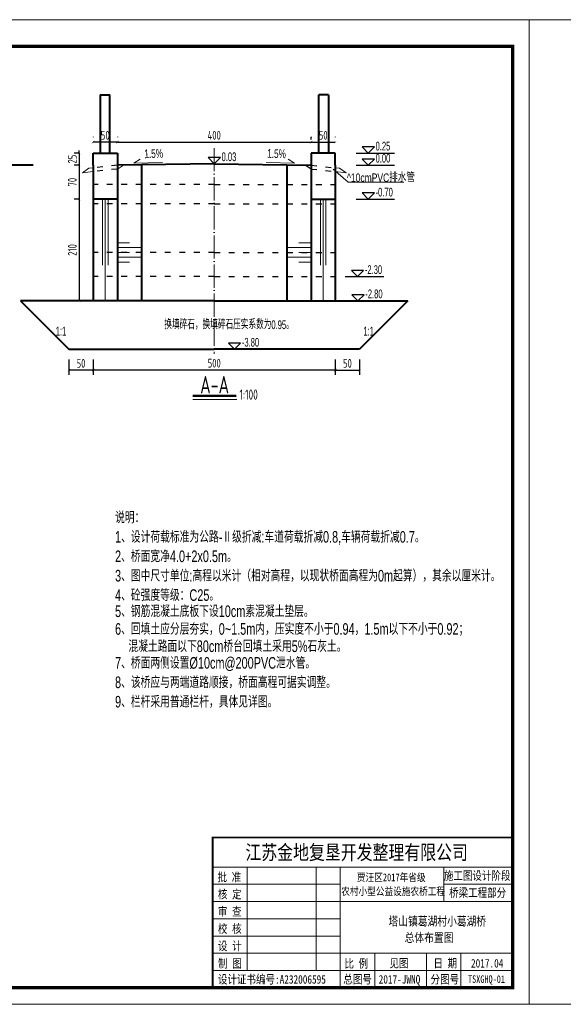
# Model space of a CAD drawing. Header units: inches. Extents: x 97745 to 142261, y 62673 to 100665.
# Tile 129 of 148: x 129716 to 130839, y 92806 to 94838. Entities that reach past the tile are written whole.
import ezdxf
from ezdxf.enums import TextEntityAlignment as Align

# ---------------------------------------------------------------- set-up
doc = ezdxf.new("R2010")
doc.units = ezdxf.units.IN
doc.header["$MEASUREMENT"] = 0
for name, pattern in [('ACAD_ISO03W100', [30, 12, -18]), ('ACAD_ISO04W100', [30, 24, -3, 0, -3]), ('DASHED', [0.75, 0.5, -0.25])]:
    doc.linetypes.add(name, pattern=pattern)
doc.layers.get('0').update_dxf_attribs({"lineweight": 15})
for name, color, linetype, lineweight in [('00、2粗实线', 1, 'Continuous', 40), ('00、4细实线', 4, 'Continuous', 18), ('00、5虚线', 2, 'DASHED', 18), ('BM1', 7, 'Continuous', 15), ('中心线', 3, 'ACAD_ISO04W100', 18), ('文字', 7, 'Continuous', 20), ('栏杆', 5, 'Continuous', 40), ('细线', 7, 'Continuous', 25), ('虚线', 2, 'ACAD_ISO03W100', 25)]:
    doc.layers.add(name, color=color, linetype=linetype, lineweight=lineweight)
for name, color, linetype in [('1', 7, 'Continuous'), ('dim', 4, 'Continuous'), ('断面标高标注', 3, 'Continuous')]:
    doc.layers.add(name, color=color, linetype=linetype)
doc.styles.add('03、he-e', font='hztxt_e.shx', dxfattribs={"width": 0.65, "bigfont": 'hztxt.shx'})
doc.styles.add('hz-e', font='hztxt_e.shx', dxfattribs={"width": 0.8, "height": 330, "bigfont": 'hztxt.shx'})
doc.styles.add('HZE', font='hztxt_e.shx', dxfattribs={"width": 0.75, "bigfont": 'hztxt.shx'})
doc.styles.add('HZTXT', font='tssdeng.shx', dxfattribs={"width": 0.75, "bigfont": 'hztxt.shx'})
doc.styles.get("Standard").update_dxf_attribs({"font": 'hztxt_e.shx', "width": 0.7, "bigfont": 'hztxt.shx'})
doc.styles.add('三级钢', font='tssdeng.shx', dxfattribs={"width": 0.7, "height": 30, "bigfont": 'hztxt.shx'})
doc.styles.add('图框', font='SIMFANG.TTF', dxfattribs={"width": 0.8, "height": 4})
doc.dimstyles.new('3', dxfattribs={"dimtxt": 25, "dimasz": 12, "dimexe": 10, "dimexo": 30, "dimgap": 5, "dimtad": 1, "dimdec": 0, "dimzin": 0, "dimdsep": 46, "dimtxsty": 'HZTXT', "dimblk": 'ARCHTICK', "dimcen": 0, "dimclrt": 7, "dimazin": 2, "dimtfac": 1, "dimtdec": 0, "dimtix": 1, "dimtmove": 2, "dimatfit": 3, "dimfxl": 250, "dimtolj": 1, "dimtzin": 0, "dimarcsym": 0})

# ---------------------------------------------------------------- blocks, each defined once
blk = doc.blocks.new('_ArchTick')
at = {"color": 0, "linetype": 'ByBlock', "const_width": 0.15}
blk.add_lwpolyline([(-0.5, -0.5), (0.5, 0.5)], dxfattribs=at)
blk = doc.blocks.new('*D1163')
at = {"color": 0, "lineweight": -2}
for p, q in [((129838.1, 94467.7), (129829.1, 94467.7)), ((129839.1, 94467.7), (129839.1, 94257.7)), ((129838.1, 94257.7), (129829.1, 94257.7))]:
    blk.add_line(p, q, dxfattribs=at)
at = {"color": 0, "lineweight": -2, "xscale": 5, "yscale": 5, "zscale": 5}
for p, rotation in [((129839.1, 94467.7), 90), ((129839.1, 94257.7), 270)]:
    blk.add_blockref('_ArchTick', p, dxfattribs=dict(at, rotation=rotation))
at = {"color": 7, "insert": (129825.1, 94362.7), "char_height": 18, "attachment_point": 5, "rotation": 90, "style": 'HZTXT'}
blk.add_mtext('\\A1;210', dxfattribs=at)
blk = doc.blocks.new('*D1164')
at = {"color": 0, "lineweight": -2}
for p, q in [((130318.1, 94596), (130318.1, 94595.4)), ((130368.1, 94596), (130368.1, 94595.4)), ((130318.1, 94585.4), (130368.1, 94585.4))]:
    blk.add_line(p, q, dxfattribs=at)
at = {"color": 0, "lineweight": -2, "xscale": 5, "yscale": 5, "zscale": 5, "rotation": 180}
blk.add_blockref('_ArchTick', (130318.1, 94585.4), dxfattribs=at)
at = {"color": 0, "lineweight": -2, "xscale": 5, "yscale": 5, "zscale": 5}
blk.add_blockref('_ArchTick', (130368.1, 94585.4), dxfattribs=at)
at = {"color": 7, "insert": (130343.1, 94599.4), "char_height": 18, "attachment_point": 5, "style": 'HZTXT'}
blk.add_mtext('\\A1;50', dxfattribs=at)
blk = doc.blocks.new('*D1165')
at = {"color": 0, "lineweight": -2}
for p, q in [((129838.1, 94537.7), (129829.1, 94537.7)), ((129839.1, 94537.7), (129839.1, 94467.7)), ((129838.1, 94467.7), (129829.1, 94467.7))]:
    blk.add_line(p, q, dxfattribs=at)
at = {"color": 0, "lineweight": -2, "xscale": 5, "yscale": 5, "zscale": 5}
for p, rotation in [((129839.1, 94537.7), 90), ((129839.1, 94467.7), 270)]:
    blk.add_blockref('_ArchTick', p, dxfattribs=dict(at, rotation=rotation))
at = {"color": 7, "insert": (129825.1, 94502.7), "char_height": 18, "attachment_point": 5, "rotation": 90, "style": 'HZTXT'}
blk.add_mtext('\\A1;70', dxfattribs=at)
blk = doc.blocks.new('*D1194')
at = {"color": 0, "lineweight": -2}
for p, q in [((129868.1, 94131.6), (129868.1, 94105)), ((130368.1, 94131.6), (130368.1, 94105)), ((129868.1, 94115), (130368.1, 94115))]:
    blk.add_line(p, q, dxfattribs=at)
at = {"color": 0, "lineweight": -2, "xscale": 5, "yscale": 5, "zscale": 5, "rotation": 180}
blk.add_blockref('_ArchTick', (129868.1, 94115), dxfattribs=at)
at = {"color": 0, "lineweight": -2, "xscale": 5, "yscale": 5, "zscale": 5}
blk.add_blockref('_ArchTick', (130368.1, 94115), dxfattribs=at)
at = {"color": 7, "insert": (130118.1, 94129), "char_height": 18, "attachment_point": 5, "style": 'HZTXT'}
blk.add_mtext('\\A1;500', dxfattribs=at)
blk = doc.blocks.new('*D1195')
at = {"color": 0, "lineweight": -2}
for p, q in [((129918.1, 94596), (129918.1, 94595.4)), ((130318.1, 94591), (130318.1, 94595.4)), ((129918.1, 94585.4), (130318.1, 94585.4))]:
    blk.add_line(p, q, dxfattribs=at)
at = {"color": 0, "lineweight": -2, "xscale": 5, "yscale": 5, "zscale": 5, "rotation": 180}
blk.add_blockref('_ArchTick', (129918.1, 94585.4), dxfattribs=at)
at = {"color": 0, "lineweight": -2, "xscale": 5, "yscale": 5, "zscale": 5}
blk.add_blockref('_ArchTick', (130318.1, 94585.4), dxfattribs=at)
at = {"color": 7, "insert": (130118.1, 94599.4), "char_height": 18, "attachment_point": 5, "style": 'HZTXT'}
blk.add_mtext('\\A1;400', dxfattribs=at)
blk = doc.blocks.new('*D1196')
at = {"color": 0, "lineweight": -2}
for p, q in [((129868.1, 94596), (129868.1, 94595.4)), ((129918.1, 94596), (129918.1, 94595.4)), ((129918.1, 94585.4), (129868.1, 94585.4))]:
    blk.add_line(p, q, dxfattribs=at)
at = {"color": 0, "lineweight": -2, "xscale": 5, "yscale": 5, "zscale": 5, "rotation": 180}
blk.add_blockref('_ArchTick', (129868.1, 94585.4), dxfattribs=at)
at = {"color": 0, "lineweight": -2, "xscale": 5, "yscale": 5, "zscale": 5}
blk.add_blockref('_ArchTick', (129918.1, 94585.4), dxfattribs=at)
at = {"color": 7, "insert": (129893.1, 94599.4), "char_height": 18, "attachment_point": 5, "style": 'HZTXT'}
blk.add_mtext('\\A1;50', dxfattribs=at)
blk = doc.blocks.new('*D1247')
at = {"color": 0, "lineweight": -2}
for p, q in [((129839.1, 94562.7), (129839.1, 94567.7)), ((129838.1, 94562.7), (129829.1, 94562.7)), ((129839.1, 94562.7), (129839.1, 94537.7)), ((129838.1, 94537.7), (129829.1, 94537.7)), ((129839.1, 94537.7), (129839.1, 94532.7))]:
    blk.add_line(p, q, dxfattribs=at)
at = {"color": 0, "lineweight": -2, "xscale": 5, "yscale": 5, "zscale": 5}
for p, rotation in [((129839.1, 94562.7), 270), ((129839.1, 94537.7), 90)]:
    blk.add_blockref('_ArchTick', p, dxfattribs=dict(at, rotation=rotation))
at = {"color": 7, "insert": (129825.1, 94550.2), "char_height": 18, "attachment_point": 5, "rotation": 90, "style": 'HZTXT'}
blk.add_mtext('\\A1;25', dxfattribs=at)
blk = doc.blocks.new('*D1261')
at = {"color": 0, "lineweight": -2}
for p, q in [((129818, 94136.5), (129818, 94104.7)), ((129868.1, 94136.5), (129868.1, 94104.7)), ((129868.1, 94114.7), (129818, 94114.7))]:
    blk.add_line(p, q, dxfattribs=at)
at = {"color": 0, "lineweight": -2, "xscale": 5, "yscale": 5, "zscale": 5, "rotation": 180}
blk.add_blockref('_ArchTick', (129818, 94114.7), dxfattribs=at)
at = {"color": 0, "lineweight": -2, "xscale": 5, "yscale": 5, "zscale": 5}
blk.add_blockref('_ArchTick', (129868.1, 94114.7), dxfattribs=at)
at = {"color": 7, "insert": (129843, 94128.7), "char_height": 18, "attachment_point": 5, "style": 'HZTXT'}
blk.add_mtext('\\A1;50', dxfattribs=at)
blk = doc.blocks.new('*D1262')
at = {"color": 0, "lineweight": -2}
for p, q in [((130368.1, 94136.5), (130368.1, 94104.7)), ((130418.2, 94136.5), (130418.2, 94104.7)), ((130368.1, 94114.7), (130418.2, 94114.7))]:
    blk.add_line(p, q, dxfattribs=at)
at = {"color": 0, "lineweight": -2, "xscale": 5, "yscale": 5, "zscale": 5, "rotation": 180}
blk.add_blockref('_ArchTick', (130368.1, 94114.7), dxfattribs=at)
at = {"color": 0, "lineweight": -2, "xscale": 5, "yscale": 5, "zscale": 5}
blk.add_blockref('_ArchTick', (130418.2, 94114.7), dxfattribs=at)
at = {"color": 7, "insert": (130393.1, 94128.7), "char_height": 18, "attachment_point": 5, "style": 'HZTXT'}
blk.add_mtext('\\A1;50', dxfattribs=at)

msp = doc.modelspace()

# ---------------------------------------------------------------- linework, layer by layer
for p, q in [((129965.31, 94550.046), (129952.129, 94541.969)), ((130270.885, 94550.046), (130284.065, 94541.969)), ((129952.129, 94541.969), (130011.068, 94543.512)), ((130284.065, 94541.969), (130225.127, 94543.512)), ((130363.949, 94529.425), (130394.474, 94502.514)), ((130394.474, 94502.514), (130509.643, 94502.514))]:
    msp.add_line(p, q)
at = {"ltscale": 5}
msp.add_line((130164.482, 94054.057), (130073.756, 94054.057), dxfattribs=at)
at = {"layer": '00、2粗实线', "ltscale": 2}
for p, q in [((129868.097, 94537.681), (129868.097, 94562.681)), ((129868.097, 94562.681), (129918.097, 94562.681)), ((129918.097, 94562.681), (129918.097, 94537.681)), ((130368.097, 94562.681), (130318.097, 94562.681)), ((130318.097, 94562.681), (130318.097, 94537.681)), ((130368.097, 94537.681), (130368.097, 94562.681)), ((129744.054, 94537.688), (129576.138, 94537.688)), ((129868.097, 94537.681), (129868.097, 94257.681)), ((130118.097, 94540.681), (129918.097, 94537.681)), ((129918.097, 94537.681), (129918.097, 94257.681)), ((129968.097, 94537.681), (129968.097, 94257.681)), ((130118.097, 94540.681), (130318.097, 94537.681)), ((130268.097, 94537.681), (130268.097, 94257.681)), ((130318.097, 94537.681), (130318.097, 94257.681)), ((130368.097, 94537.681), (130368.097, 94257.681)), ((129918.097, 94467.681), (129868.097, 94467.681)), ((130318.097, 94467.681), (130368.097, 94467.681)), ((129718.096, 94257.681), (129818.097, 94157.68)), ((129868.097, 94257.681), (129718.096, 94257.681)), ((130118.097, 94257.681), (129868.097, 94257.681)), ((130118.097, 94257.681), (130368.097, 94257.681)), ((130368.097, 94257.681), (130518.099, 94257.681)), ((130518.099, 94257.681), (130418.097, 94157.68)), ((129818.097, 94157.68), (130118.201, 94157.68)), ((130418.097, 94157.68), (130117.994, 94157.68))]:
    msp.add_line(p, q, dxfattribs=at)
at = {"layer": '00、4细实线', "ltscale": 2}
for p, q in [((129845.932, 94522.061), (129859.112, 94531.404)), ((129868.097, 94532.36), (129859.112, 94531.404)), ((130368.097, 94532.36), (130377.083, 94531.404)), ((130390.263, 94522.061), (130377.083, 94531.404)), ((129868.095, 94524.416), (129845.932, 94522.061)), ((130368.099, 94524.416), (130390.263, 94522.061))]:
    msp.add_line(p, q, dxfattribs=at)
at = {"layer": '00、4细实线'}
for p, q in [((129887.332, 94467.681), (129887.332, 94331.54)), ((129893.097, 94467.681), (129893.097, 94257.681)), ((129898.863, 94467.681), (129898.863, 94331.54)), ((130337.332, 94467.681), (130337.332, 94331.54)), ((130343.097, 94467.681), (130343.097, 94257.681)), ((130348.863, 94467.681), (130348.863, 94331.54)), ((129918.097, 94367.681), (129968.097, 94367.681)), ((129918.098, 94377.681), (129943.098, 94377.681)), ((130318.097, 94367.681), (130268.097, 94367.681)), ((130318.097, 94377.681), (130293.097, 94377.681)), ((129918.097, 94357.681), (129943.097, 94357.681)), ((129918.097, 94347.681), (129968.097, 94347.681)), ((130318.097, 94347.681), (130268.097, 94347.681)), ((130318.097, 94357.681), (130293.097, 94357.681)), ((129918.097, 94337.681), (129943.097, 94337.681)), ((130318.098, 94337.681), (130293.098, 94337.681))]:
    msp.add_line(p, q, dxfattribs=at)
at = {"layer": '00、5虚线', "ltscale": 50}
msp.add_line((129918.097, 94529.73), (129930.453, 94537.681), dxfattribs=at)
at = {"layer": 'BM1', "color": 0, "linetype": 'Continuous'}
for p, q in [((130114.885, 93150.033), (130734.241, 93150.033)), ((130114.885, 93150.033), (130114.885, 92839.846)), ((130114.885, 92839.846), (130114.885, 93150.033)), ((130114.885, 93089.013), (130734.241, 93089.013)), ((130186.075, 92875.442), (130186.075, 93089.013)), ((130328.456, 93089.013), (130328.456, 92875.442)), ((130378.289, 93089.013), (130378.289, 92839.846)), ((130591.86, 93017.822), (130591.86, 93089.013)), ((130114.885, 93053.418), (130378.289, 93053.418)), ((130591.86, 93053.418), (130734.241, 93053.418)), ((130114.885, 93017.822), (130734.241, 93017.822)), ((130114.885, 92982.227), (130378.289, 92982.227)), ((130114.885, 92946.632), (130378.289, 92946.632)), ((130114.885, 92911.037), (130734.241, 92911.037)), ((130449.48, 92911.037), (130449.48, 92839.846)), ((130556.265, 92911.037), (130556.265, 92839.846)), ((130627.456, 92911.037), (130627.456, 92875.442)), ((130627.456, 92839.846), (130627.456, 92911.037)), ((130114.885, 92875.442), (130734.241, 92875.442))]:
    msp.add_line(p, q, dxfattribs=at)
at = {"layer": 'BM1', "const_width": 0.677}
for points in [[(127895.041, 94837.664), (130768.096, 94837.664), (130768.096, 92805.992), (127895.041, 92805.992), (127895.041, 94837.664)], [(130768.096, 94837.664), (133641.15, 94837.664), (133641.15, 92805.992), (130768.096, 92805.992), (130768.096, 94837.664)]]:
    msp.add_lwpolyline(points, dxfattribs=at)
at = {"layer": 'BM1'}
for points in [[(127895.041, 94837.664), (130768.096, 94837.664), (130768.096, 92805.992), (127895.041, 92805.992)], [(130768.096, 94837.664), (133641.15, 94837.664), (133641.15, 92805.992), (130768.096, 92805.992)]]:
    msp.add_lwpolyline(points, close=True, dxfattribs=at)
at = {"layer": 'BM1', "color": 0, "linetype": 'Continuous', "const_width": 6.771}
msp.add_lwpolyline([(128008.697, 92839.846), (128008.697, 94783.288), (130734.241, 94783.288), (130734.241, 92839.846)], close=True, dxfattribs=at)
at = {"layer": 'BM1', "color": 0, "linetype": 'Continuous', "const_width": 3.56}
msp.add_lwpolyline([(130734.241, 93150.033), (130114.885, 93150.033), (130114.885, 92839.846)], dxfattribs=at)
at = {"layer": 'dim'}
for p, q in [((130410.916, 94562.681), (130490.097, 94562.681)), ((130410.916, 94537.681), (130490.097, 94537.681)), ((130410.916, 94467.681), (130490.097, 94467.681))]:
    msp.add_line(p, q, dxfattribs=at)
for points in [[(130423.518, 94575.279), (130436.116, 94562.681), (130448.714, 94575.279)], [(130423.518, 94550.279), (130436.116, 94537.681), (130448.714, 94550.279)], [(130423.518, 94480.279), (130436.116, 94467.681), (130448.714, 94480.279)]]:
    msp.add_lwpolyline(points, close=True, dxfattribs=at)
at = {"layer": '中心线', "ltscale": 2}
msp.add_line((130118.097, 94573.159), (130118.201, 94148.616), dxfattribs=at)
at = {"layer": '断面标高标注'}
for p, q in [((130092.942, 94540.68), (130161.259, 94540.68)), ((130388.772, 94307.681), (130467.952, 94307.681)), ((130389.677, 94257.681), (130468.858, 94257.681))]:
    msp.add_line(p, q, dxfattribs=at)
for points in [[(130105.544, 94553.278), (130118.142, 94540.68), (130130.74, 94553.278)], [(130401.373, 94320.279), (130413.972, 94307.681), (130426.57, 94320.279)], [(130402.279, 94270.279), (130414.877, 94257.681), (130427.475, 94270.279)], [(130147.388, 94170.278), (130159.986, 94157.68), (130172.584, 94170.278)]]:
    msp.add_lwpolyline(points, close=True, dxfattribs=at)
at = {"layer": '栏杆'}
for p, q in [((129882.365, 94682.681), (129882.365, 94562.681)), ((129882.365, 94682.681), (129902.365, 94682.681)), ((129902.365, 94562.681), (129902.365, 94682.681)), ((130333.829, 94562.681), (130333.829, 94682.681)), ((130353.829, 94682.681), (130333.829, 94682.681)), ((130353.829, 94682.681), (130353.829, 94562.681))]:
    msp.add_line(p, q, dxfattribs=at)
at = {"layer": '细线', "ltscale": 5, "const_width": 4.8}
msp.add_lwpolyline([(130073.756, 94061.893), (130163.993, 94061.893)], dxfattribs=at)
at = {"layer": '虚线'}
for p, q in [((129918.097, 94529.73), (129868.095, 94524.416)), ((129918.097, 94537.681), (129868.097, 94532.36)), ((130318.097, 94529.73), (130305.741, 94537.681)), ((130318.097, 94537.681), (130368.097, 94532.36)), ((130318.097, 94529.73), (130368.099, 94524.416)), ((130118.097, 94497.681), (129868.097, 94497.681)), ((130118.097, 94497.681), (130368.097, 94497.681)), ((130118.097, 94457.681), (129868.097, 94457.681)), ((130118.097, 94457.681), (130368.097, 94457.681)), ((130118.097, 94357.681), (129868.097, 94357.681)), ((130118.097, 94357.681), (130368.097, 94357.681)), ((130118.097, 94307.681), (129868.097, 94307.681)), ((130118.097, 94307.681), (130368.097, 94307.681))]:
    msp.add_line(p, q, dxfattribs=at)

# ---------------------------------------------------------------- texts
at = {"ltscale": 5, "style": '三级钢', "width": 0.7}
msp.add_text('A-A', height=36, dxfattribs=at).set_placement((130118.875, 94066.531), align=Align.CENTER)
msp.add_text('1:100', height=21, dxfattribs=at).set_placement((130170.282, 94053.634))
at = {"style": 'hz-e', "width": 0.7}
for s, p in [('说明：', (129913.276, 93798.59)), ('1、设计荷载标准为公路-Ⅱ级折减:车道荷载折减0.8,车辆荷载折减0.7。', (129913.276, 93758.51)), ('2、桥面宽净4.0+2x0.5m。', (129913.276, 93718.43)), ('3、图中尺寸单位:高程以米计（相对高程，以现状桥面高程为0m起算），其余以厘米计。', (129913.276, 93678.35)), ('4、砼强度等级：C25。', (129913.276, 93638.27)), ('5、钢筋混凝土底板下设10cm素混凝土垫层。', (129913.276, 93604.988)), ('6、回填土应分层夯实，0~1.5m内，压实度不小于0.94，1.5m以下不小于0.92；', (129913.276, 93568.443)), ('混凝土路面以下80cm桥台回填土采用5%%%石灰土。', (129940.911, 93532.78)), ('7、桥面两侧设置%%C10cm@200PVC泄水管。', (129913.276, 93498.381)), ('8、该桥应与两端道路顺接，桥面高程可据实调整。', (129913.276, 93458.301)), ('9、栏杆采用普通栏杆，具体见详图。', (129913.276, 93418.221))]:
    msp.add_text(s, height=24, dxfattribs=at).set_placement(p)
at = {"layer": '1', "color": 7, "linetype": 'Continuous', "style": '图框', "width": 0.8}
for s, height, p in [('江苏金地复垦开发整理有限公司 ', 30.0739, (130182.47, 93104.316)), ('批 准', 17.5431, (130124.852, 93059.443)), ('贾汪区2017年省级', 15.9483, (130412.63, 93059.67)), ('核 定', 17.5431, (130125.748, 93024.032)), ('农村小型公益设施农桥工程', 15.94828, (130380.314, 93030.817)), ('审 查', 17.5431, (130125.748, 92988.437)), ('校 核', 17.5431, (130125.748, 92952.842)), ('设 计', 17.5431, (130125.748, 92917.246)), ('制 图', 17.5431, (130125.979, 92881.159)), ('比 例', 17.5431, (130386.968, 92880.97)), ('见图', 17.5431, (130479.956, 92881.595)), ('日 期', 17.5431, (130570.688, 92881.595)), ('2017.04', 17.5431, (130648.284, 92881.595)), ('设计证书编号:A232006595 ', 17.54311, (130125.759, 92848.331)), ('总图号', 17.5431, (130384.663, 92848.435)), ('2017-JWNQ', 17.5431, (130457.625, 92848.435)), ('分图号', 17.5431, (130564.79, 92848.435))]:
    msp.add_text(s, height=height, dxfattribs=at).set_placement(p)
at = {"layer": '1', "color": 7, "linetype": 'Continuous', "char_height": 17.5431, "width": 145.71151, "attachment_point": 5, "style": '图框'}
for s, insert in [('施工图设计阶段', (130660.932, 93070.177)), ('桥梁工程部分', (130661.961, 93034.905))]:
    msp.add_mtext(s, dxfattribs=dict(at, insert=insert))
at = {"layer": 'BM1', "color": 0, "linetype": 'Continuous', "style": '图框', "width": 0.8}
msp.add_text('TSXGHQ-01', height=15.5746, dxfattribs=at).set_placement((130642.058, 92849.939))
at = {"layer": 'dim', "color": 3, "style": '03、he-e', "width": 0.65}
for s, p in [('0.25', (130451.236, 94562.681)), ('0.00', (130451.236, 94537.681)), ('-0.70', (130451.236, 94467.681))]:
    msp.add_text(s, height=18, dxfattribs=at).set_placement(p, align=Align.BOTTOM_LEFT)
at = {"layer": 'dim', "color": 3, "width": 0.7}
for s, rotation, p in [('1.5%%%', 1.5, (129974.287, 94546.707)), ('1.5%', 358.5, (130227.27, 94547.614))]:
    msp.add_text(s, height=18, rotation=rotation, dxfattribs=at).set_placement(p, align=Align.BOTTOM_LEFT)
at = {"layer": '文字', "ltscale": 2, "style": 'HZE', "width": 0.75}
msp.add_text('^ 10cmPVC排水管', height=17.5, dxfattribs=at).set_placement((130392.131, 94503.13))
at = {"layer": '文字', "linetype": 'Continuous', "style": '图框', "width": 0.8}
for s, p in [('塔山镇葛湖村小葛湖桥', (130477.898, 92968.093)), ('总体布置图', (130511.252, 92934.229))]:
    msp.add_text(s, height=18.4698, dxfattribs=at).set_placement(p)
at = {"layer": '断面标高标注', "color": 3, "style": '03、he-e', "width": 0.65}
for s, p in [('0.03', (130133.262, 94540.68)), ('-2.30', (130429.092, 94307.681)), ('-2.80', (130429.997, 94257.681)), ('-3.80', (130175.106, 94157.68))]:
    msp.add_text(s, height=18, dxfattribs=at).set_placement(p, align=Align.BOTTOM_LEFT)
for s, p in [('换填碎石，换填碎石压实系数为0.95。', (130014.975, 94199.368)), ('1:1', (129790.795, 94186.116)), ('1:1', (130426.021, 94186.116))]:
    msp.add_text(s, height=18, dxfattribs=at).set_placement(p)

# ---------------------------------------------------------------- dimensions: what is measured, and where the dimension line sits
for base, p1, p2, angle, picture, middle in [((129868.097, 94585.388), (129918.097, 94565.95), (129868.097, 94565.95), 180, '*D1196', (129893.097, 94599.388)), ((130318.097, 94585.388), (129918.097, 94565.95), (130318.097, 94560.95), 180, '*D1195', (130118.097, 94599.388)), ((129839.115, 94537.681), (129868.097, 94562.681), (129868.097, 94537.681), 90, '*D1247', (129825.115, 94550.181)), ((129839.115, 94467.681), (129868.097, 94537.681), (129868.097, 94467.681), 90, '*D1165', (129825.115, 94502.681)), ((129839.115, 94257.681), (129868.097, 94467.681), (129868.097, 94257.681), 90, '*D1163', (129825.115, 94362.681)), ((129817.994, 94114.746), (129868.097, 94166.45), (129817.994, 94166.45), 180, '*D1261', (129843.045, 94128.746)), ((130368.097, 94114.953), (129868.097, 94161.572), (130368.097, 94161.572), 180, '*D1194', (130118.097, 94128.953))]:
    dim = msp.add_linear_dim(base=base, p1=p1, p2=p2, angle=angle, dimstyle='3', override={"dimtxt": 18, "dimasz": 5})
    dim.commit()
    dim.dimension.update_dxf_attribs({"geometry": picture, "text_midpoint": middle})
for base, p1, p2, picture, middle in [((130368.097, 94585.388), (130318.097, 94565.95), (130368.097, 94565.95), '*D1164', (130343.097, 94599.388)), ((130418.201, 94114.746), (130368.097, 94166.45), (130418.201, 94166.45), '*D1262', (130393.149, 94128.746))]:
    dim = msp.add_linear_dim(base=base, p1=p1, p2=p2, dimstyle='3', override={"dimtxt": 18, "dimasz": 5})
    dim.commit()
    dim.dimension.update_dxf_attribs({"geometry": picture, "text_midpoint": middle})

doc.saveas('drawing.dxf')
